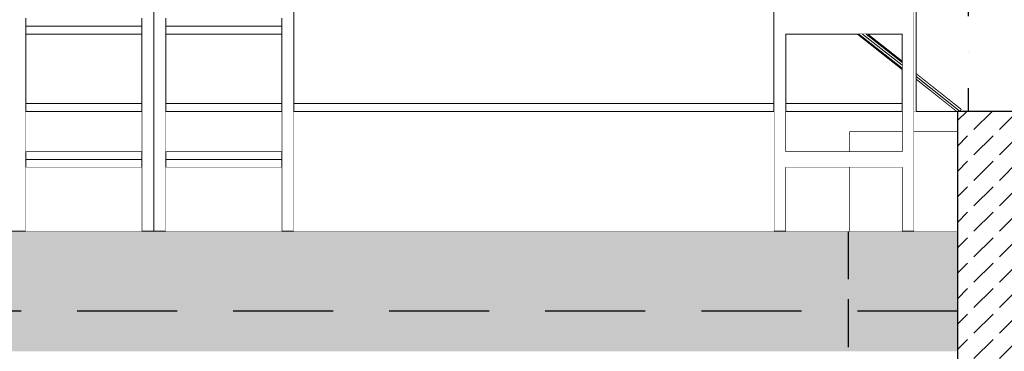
# Model space of a CAD drawing. Header units: millimetres. Extents: x -12989 to 381814, y -50461 to 30884.
# Tile 85 of 111: x 375915 to 378376, y -46261 to -45431. Entities that reach past the tile are written whole.
import ezdxf
from ezdxf.enums import TextEntityAlignment as Align

# ---------------------------------------------------------------- set-up
doc = ezdxf.new("R2010")
doc.units = ezdxf.units.MM
doc.header["$MEASUREMENT"] = 0
for name, pattern in [('Krawędzie ukryte', [170, 120, -50]), ('Kropki i Kreski', [360, 180, -90, 0, -90]), ('Przerywana długa', [390, 250, -140]), ('Wipeout_Contour', [1000, 0, -1000])]:
    doc.linetypes.add(name, pattern=pattern)
for name, color, linetype, lineweight in [('0_Nr_pióra__21', 7, 'Continuous', 25), ('A__STROPY_Nr_pióra__27', 7, 'Continuous', 25), ('A__STROPY_Nr_pióra__49', 7, 'Continuous', 15), ('AS_Belki.Import IFC_Nr_pióra__88', 7, 'Continuous', 13), ('AS_Belki.Import IFC_Nr_pióra__90', 7, 'Continuous', 13), ('Nowe_A__SCIANY_Nr_pióra__27', 7, 'Continuous', 25), ('Nowe_A__SCIANY_Nr_pióra__87', 7, 'Continuous', 13), ('Nowe_A_WN_WYPOSAZENIE_Nr_pióra__24', 7, 'Continuous', 15), ('Nowe_A_WN_WYPOSAZENIE_Nr_pióra__4', 7, 'Continuous', 13), ('Nowe_A_WYM_Nr_pióra__1', 7, 'Continuous', 13), ('Nowe_A_WYM_Nr_pióra__45', 7, 'Continuous', 15), ('Nowe_A_WYM_Nr_pióra__85', 7, 'Continuous', 13), ('Nowe_Warstwa IFC.Import IFC_Nr_pióra__1', 7, 'Continuous', 13), ('Nowe_Warstwa IFC.Import IFC_Nr_pióra__25', 7, 'Continuous', 25), ('Posadowienie płytkie.Import IFC_Nr_pióra__4', 7, 'Continuous', 13)]:
    doc.layers.add(name, color=color, linetype=linetype, lineweight=lineweight)
for name, color, linetype in [('A__STROPY', 7, 'Continuous'), ('AS_Belki.Import IFC', 7, 'Continuous'), ('Nowe_A__SCIANY', 7, 'Continuous'), ('Nowe_A_WN_WYPOSAZENIE', 7, 'Continuous'), ('Nowe_A_WYM', 7, 'Continuous'), ('Nowe_Warstwa IFC.Import IFC', 7, 'Continuous'), ('Posadowienie płytkie.Import IFC', 7, 'Continuous')]:
    doc.layers.add(name, color=color, linetype=linetype)
for name, color, linetype, lineweight, true_color in [('A__STROPY_Nr_pióra__170', 7, 'Continuous', 5, 0x6a6a6a), ('A__STROPY_Nr_pióra__178', 7, 'Continuous', 5, 0x6a6a6a), ('Nowe_A__SCIANY_Nr_pióra__169', 7, 'Continuous', 5, 0x6a6a6a)]:
    doc.layers.add(name, color=color, linetype=linetype, lineweight=lineweight, true_color=true_color)
doc.styles.add('STYL_AUTOMATYCZNY_1', font='arial.ttf')
doc.styles.add('STYL_AUTOMATYCZNY_4', font='arial.ttf')
doc.dimstyles.new('STYL_AUTOMATYCZNY__2', dxfattribs={"dimtxt": 139.999998, "dimasz": 57, "dimexe": 0.18, "dimexo": 0.0625, "dimgap": 0, "dimtad": 1, "dimdec": 0, "dimlfac": 0.1, "dimzin": 0, "dimdsep": 46, "dimtxsty": 'STYL_AUTOMATYCZNY_4', "dimblk": 'ARROWHEAD_6', "dimblk1": 'ARROWHEAD_6', "dimblk2": 'ARROWHEAD_6', "dimcen": 0.09, "dimse1": 1, "dimse2": 1, "dimclrd": 7, "dimclre": 7, "dimclrt": 7, "dimadec": 0, "dimazin": 0, "dimtfac": 1, "dimtdec": 4, "dimtmove": 0, "dimatfit": 3, "dimfxl": 0, "dimtolj": 1, "dimtzin": 0, "dimarcsym": 0})
pattern_1 = [(45, (363535.4, -45960.59), (-63.6396, 63.6396), [67.5, -22.5]), (45, (363535.4, -45896.95), (-63.6396, 63.6396), [67.5, -22.5])]

# ---------------------------------------------------------------- blocks, each defined once
blk = doc.blocks.new('ElemPrzekroju_3_1', base_point=(363535.4, -45960.6))
at = {"color": 254, "linetype": 'Wipeout_Contour', "lineweight": 0, "ltscale": 1899305.115958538}
blk.add_wipeout([(377016.4, -44680.6), (376600, -44680.6), (376600, -45640.6), (377800, -45640.6), (377800, -45301.9)], dxfattribs=at).dxf.layer = 'Nowe_A__SCIANY'
at = {"color": 254, "linetype": 'Wipeout_Contour', "lineweight": 0, "ltscale": 1515295.932374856}
blk.add_wipeout([(376220, -45467.3), (375930, -45467.3), (375930, -45640.6), (376220, -45640.6)], dxfattribs=at).dxf.layer = 'Nowe_A__SCIANY'
at = {"color": 254, "linetype": 'Wipeout_Contour', "lineweight": 0, "ltscale": 1516685.782685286}
blk.add_wipeout([(376280, -45467.3), (376280, -45640.6), (376570, -45640.6), (376570, -45467.3)], dxfattribs=at).dxf.layer = 'Nowe_A__SCIANY'
at = {"color": 254, "linetype": 'Wipeout_Contour', "lineweight": 0, "ltscale": 1903584.768864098}
blk.add_wipeout([(377830, -45467.3), (377830, -45640.6), (378120, -45640.6), (378120, -45555.6), (378008.7, -45467.3)], dxfattribs=at).dxf.layer = 'Nowe_A__SCIANY'
at = {"color": 254, "linetype": 'Wipeout_Contour', "lineweight": 0, "ltscale": 1142454.110242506}
blk.add_wipeout([(378034.4, -45467.3), (378120, -45535.1), (378120, -45467.3)], dxfattribs=at).dxf.layer = 'Nowe_A__SCIANY'
at = {"color": 254, "linetype": 'Wipeout_Contour', "lineweight": 0, "ltscale": 1515342.439331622}
blk.add_wipeout([(375930, -45660.6), (376220, -45660.6), (376220, -45640.6), (375930, -45640.6)], dxfattribs=at).dxf.layer = 'Nowe_A__SCIANY'
at = {"color": 254, "linetype": 'Wipeout_Contour', "lineweight": 0, "ltscale": 1516732.247180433}
blk.add_wipeout([(376280, -45640.6), (376280, -45660.6), (376570, -45660.6), (376570, -45640.6)], dxfattribs=at).dxf.layer = 'Nowe_A__SCIANY'
at = {"color": 254, "linetype": 'Wipeout_Contour', "lineweight": 0, "ltscale": 1519809.770891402}
blk.add_wipeout([(376600, -45660.6), (377800, -45660.6), (377800, -45640.6), (376600, -45640.6)], dxfattribs=at).dxf.layer = 'Nowe_A__SCIANY'
at = {"color": 254, "linetype": 'Wipeout_Contour', "lineweight": 0, "ltscale": 1522887.334027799}
blk.add_wipeout([(378120, -45640.6), (377830, -45640.6), (377830, -45660.6), (378120, -45660.6)], dxfattribs=at).dxf.layer = 'Nowe_A__SCIANY'
at = {"layer": 'Nowe_A__SCIANY_Nr_pióra__87', "color": 7, "linetype": 'Continuous', "lineweight": 13}
for p, q in [((376220, -45640.6), (375930, -45640.6)), ((376570, -45640.6), (376280, -45640.6)), ((377800, -45640.6), (376600, -45640.6)), ((378120, -45640.6), (377830, -45640.6))]:
    blk.add_line(p, q, dxfattribs=at)
blk = doc.blocks.new('ElemPrzekroju_17_1', base_point=(363535.4, -45960.6))
at = {"color": 254, "linetype": 'Wipeout_Contour', "lineweight": 0, "ltscale": 1522785.250285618}
blk.add_wipeout([(377830, -45447.3), (378120, -45447.3), (378120, -45427.3), (377830, -45427.3)], dxfattribs=at).dxf.layer = 'Nowe_A_WN_WYPOSAZENIE'
at = {"color": 254, "linetype": 'Wipeout_Contour', "lineweight": 0, "ltscale": 1522944.963033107}
blk.add_wipeout([(377830, -45780.6), (378120, -45780.6), (378120, -45760.6), (377830, -45760.6)], dxfattribs=at).dxf.layer = 'Nowe_A_WN_WYPOSAZENIE'
at = {"color": 254, "linetype": 'Wipeout_Contour', "lineweight": 0, "ltscale": 1521887.001496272}
blk.add_wipeout([(377800, -45960.6), (377830, -45960.6), (377830, -43780.6), (377800, -43780.6)], dxfattribs=at).dxf.layer = 'Nowe_A_WN_WYPOSAZENIE'
at = {"color": 254, "linetype": 'Wipeout_Contour', "lineweight": 0, "ltscale": 1523158.071331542}
blk.add_wipeout([(378120, -45960.6), (378150, -45960.6), (378150, -43780.6), (378120, -43780.6)], dxfattribs=at).dxf.layer = 'Nowe_A_WN_WYPOSAZENIE'
at = {"layer": 'Nowe_A_WN_WYPOSAZENIE_Nr_pióra__24', "color": 7, "linetype": 'Continuous', "lineweight": 15}
blk.add_line((378120, -45760.6), (377830, -45760.6), dxfattribs=at)
at = {"layer": 'Nowe_A_WN_WYPOSAZENIE_Nr_pióra__24', "color": 7, "linetype": 'Continuous', "lineweight": 15, "flags": 128}
for points in [[(377800, -43760.6), (377800, -43780.6), (377800, -45960.6)], [(378150, -43760.6), (378150, -43780.6), (378150, -45960.6)]]:
    blk.add_lwpolyline(points, dxfattribs=at)
at = {"color": 254, "linetype": 'Wipeout_Contour', "lineweight": 0, "ltscale": 1522794.800600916}
blk.add_wipeout([(377830, -45467.3), (378120, -45467.3), (378120, -45447.3), (377830, -45447.3)], dxfattribs=at).dxf.layer = 'Nowe_A_WN_WYPOSAZENIE'
at = {"color": 254, "linetype": 'Wipeout_Contour', "lineweight": 0, "ltscale": 1522954.582386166}
blk.add_wipeout([(377830, -45800.6), (378120, -45800.6), (378120, -45780.6), (377830, -45780.6)], dxfattribs=at).dxf.layer = 'Nowe_A_WN_WYPOSAZENIE'
at = {"layer": 'Nowe_A_WN_WYPOSAZENIE_Nr_pióra__24', "color": 7, "linetype": 'Continuous', "lineweight": 15}
for p, q in [((377830, -45467.3), (377830, -45760.6)), ((378120, -45467.3), (377830, -45467.3)), ((378120, -45467.3), (378120, -45760.6)), ((377830, -45800.6), (377830, -45960.6)), ((378120, -45800.6), (377830, -45800.6)), ((378120, -45800.6), (378120, -45960.6))]:
    blk.add_line(p, q, dxfattribs=at)
blk = doc.blocks.new('ElemPrzekroju_18_1', base_point=(363535.4, -45960.6))
at = {"color": 254, "linetype": 'Wipeout_Contour', "lineweight": 0, "ltscale": 1514340.334180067}
blk.add_wipeout([(375900, -45960.6), (375930, -45960.6), (375930, -43780.6), (375900, -43780.6)], dxfattribs=at).dxf.layer = 'Nowe_A_WN_WYPOSAZENIE'
at = {"color": 254, "linetype": 'Wipeout_Contour', "lineweight": 0, "ltscale": 1515611.314509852}
blk.add_wipeout([(376220, -45960.6), (376250, -45960.6), (376250, -43780.6), (376220, -43780.6)], dxfattribs=at).dxf.layer = 'Nowe_A_WN_WYPOSAZENIE'
at = {"color": 254, "linetype": 'Wipeout_Contour', "lineweight": 0, "ltscale": 1515249.445411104}
blk.add_wipeout([(375930, -45467.3), (376220, -45467.3), (376220, -45447.3), (375930, -45447.3)], dxfattribs=at).dxf.layer = 'Nowe_A_WN_WYPOSAZENIE'
at = {"color": 254, "linetype": 'Wipeout_Contour', "lineweight": 0, "ltscale": 1515410.022763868}
blk.add_wipeout([(375930, -45800.6), (376220, -45800.6), (376220, -45780.6), (375930, -45780.6)], dxfattribs=at).dxf.layer = 'Nowe_A_WN_WYPOSAZENIE'
at = {"layer": 'Nowe_A_WN_WYPOSAZENIE_Nr_pióra__4', "color": 7, "linetype": 'Continuous', "lineweight": 13}
for p, q in [((375930, -45467.3), (376220, -45467.3)), ((375930, -45960.6), (375930, -45800.6)), ((375930, -45800.6), (376220, -45800.6)), ((376220, -45960.6), (376220, -45800.6))]:
    blk.add_line(p, q, dxfattribs=at)
at = {"color": 254, "linetype": 'Wipeout_Contour', "lineweight": 0, "ltscale": 1515239.847538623}
blk.add_wipeout([(375930, -45447.3), (376220, -45447.3), (376220, -45427.3), (375930, -45427.3)], dxfattribs=at).dxf.layer = 'Nowe_A_WN_WYPOSAZENIE'
at = {"color": 254, "linetype": 'Wipeout_Contour', "lineweight": 0, "ltscale": 1515400.355519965}
blk.add_wipeout([(375930, -45780.6), (376220, -45780.6), (376220, -45760.6), (375930, -45760.6)], dxfattribs=at).dxf.layer = 'Nowe_A_WN_WYPOSAZENIE'
at = {"layer": 'Nowe_A_WN_WYPOSAZENIE_Nr_pióra__4', "color": 7, "linetype": 'Continuous', "lineweight": 13}
for p, q in [((375930, -45447.3), (375930, -45427.3)), ((376220, -45447.3), (376220, -45427.3)), ((375930, -45467.3), (375930, -45447.3)), ((375930, -45447.3), (376220, -45447.3)), ((375930, -45760.6), (375930, -45467.3)), ((376220, -45467.3), (376220, -45447.3)), ((376220, -45760.6), (376220, -45467.3)), ((375930, -45760.6), (376220, -45760.6)), ((375930, -45780.6), (375930, -45760.6)), ((376220, -45780.6), (376220, -45760.6)), ((375930, -45800.6), (375930, -45780.6)), ((375930, -45780.6), (376220, -45780.6)), ((376220, -45800.6), (376220, -45780.6))]:
    blk.add_line(p, q, dxfattribs=at)
blk = doc.blocks.new('ElemPrzekroju_19_1', base_point=(363535.4, -45960.6))
at = {"color": 254, "linetype": 'Wipeout_Contour', "lineweight": 0, "ltscale": 1515730.46969403}
blk.add_wipeout([(376250, -45960.6), (376280, -45960.6), (376280, -43780.6), (376250, -43780.6)], dxfattribs=at).dxf.layer = 'Nowe_A_WN_WYPOSAZENIE'
at = {"color": 254, "linetype": 'Wipeout_Contour', "lineweight": 0, "ltscale": 1517001.466612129}
blk.add_wipeout([(376570, -45960.6), (376600, -45960.6), (376600, -43780.6), (376570, -43780.6)], dxfattribs=at).dxf.layer = 'Nowe_A_WN_WYPOSAZENIE'
at = {"layer": 'Nowe_A_WN_WYPOSAZENIE_Nr_pióra__4', "color": 7, "linetype": 'Continuous', "lineweight": 13}
for p, q in [((376250, -45960.6), (376250, -43780.6)), ((376600, -45960.6), (376600, -43780.6))]:
    blk.add_line(p, q, dxfattribs=at)
at = {"color": 254, "linetype": 'Wipeout_Contour', "lineweight": 0, "ltscale": 1516639.338259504}
blk.add_wipeout([(376280, -45467.3), (376570, -45467.3), (376570, -45447.3), (376280, -45447.3)], dxfattribs=at).dxf.layer = 'Nowe_A_WN_WYPOSAZENIE'
at = {"color": 254, "linetype": 'Wipeout_Contour', "lineweight": 0, "ltscale": 1516799.768469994}
blk.add_wipeout([(376280, -45800.6), (376570, -45800.6), (376570, -45780.6), (376280, -45780.6)], dxfattribs=at).dxf.layer = 'Nowe_A_WN_WYPOSAZENIE'
at = {"layer": 'Nowe_A_WN_WYPOSAZENIE_Nr_pióra__4', "color": 7, "linetype": 'Continuous', "lineweight": 13}
for p, q in [((376280, -45467.3), (376570, -45467.3)), ((376280, -45960.6), (376280, -45800.6)), ((376280, -45800.6), (376570, -45800.6)), ((376570, -45960.6), (376570, -45800.6))]:
    blk.add_line(p, q, dxfattribs=at)
at = {"color": 254, "linetype": 'Wipeout_Contour', "lineweight": 0, "ltscale": 1516629.749182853}
blk.add_wipeout([(376280, -45447.3), (376570, -45447.3), (376570, -45427.3), (376280, -45427.3)], dxfattribs=at).dxf.layer = 'Nowe_A_WN_WYPOSAZENIE'
at = {"color": 254, "linetype": 'Wipeout_Contour', "lineweight": 0, "ltscale": 1516790.110083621}
blk.add_wipeout([(376280, -45780.6), (376570, -45780.6), (376570, -45760.6), (376280, -45760.6)], dxfattribs=at).dxf.layer = 'Nowe_A_WN_WYPOSAZENIE'
at = {"layer": 'Nowe_A_WN_WYPOSAZENIE_Nr_pióra__4', "color": 7, "linetype": 'Continuous', "lineweight": 13}
for p, q in [((376280, -45447.3), (376280, -45427.3)), ((376570, -45447.3), (376570, -45427.3)), ((376280, -45467.3), (376280, -45447.3)), ((376280, -45447.3), (376570, -45447.3)), ((376280, -45760.6), (376280, -45467.3)), ((376570, -45467.3), (376570, -45447.3)), ((376570, -45760.6), (376570, -45467.3)), ((376280, -45760.6), (376570, -45760.6)), ((376280, -45780.6), (376280, -45760.6)), ((376570, -45780.6), (376570, -45760.6)), ((376280, -45800.6), (376280, -45780.6)), ((376280, -45780.6), (376570, -45780.6)), ((376570, -45800.6), (376570, -45780.6))]:
    blk.add_line(p, q, dxfattribs=at)
blk = doc.blocks.new('ElemPrzekroju_87_1', base_point=(363535.4, -45960.6))
at = {"color": 254, "linetype": 'Wipeout_Contour', "lineweight": 0, "ltscale": 1495550.477204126}
blk.add_wipeout([(363818.5, -46160.6), (378258.5, -46160.6), (378258.5, -45960.6), (363818.5, -45960.6)], dxfattribs=at).dxf.layer = 'A__STROPY'
at = {"layer": 'A__STROPY_Nr_pióra__170', "linetype": 'Continuous', "lineweight": 5, "true_color": 0x6a6a6a}
h = blk.add_hatch(dxfattribs=at)
h.set_pattern_fill('Beton_0001', color=251, style=0, pattern_type=2)
h.set_pattern_definition(pattern_1)
h.paths.add_polyline_path([(363818.5, -46160.6), (378258.5, -46160.6), (378258.5, -45960.6), (363818.5, -45960.6)])
at = {"layer": 'A__STROPY_Nr_pióra__49', "color": 7, "linetype": 'Continuous', "lineweight": 15}
for p, q in [((377830, -45960.6), (377800, -45960.6)), ((378120, -45960.6), (377830, -45960.6)), ((378150, -45960.6), (378120, -45960.6)), ((378258.5, -45960.6), (378150, -45960.6))]:
    blk.add_line(p, q, dxfattribs=at)
at = {"layer": 'A__STROPY_Nr_pióra__49', "color": 7, "linetype": 'Continuous', "lineweight": 15, "flags": 128}
blk.add_lwpolyline([(377800, -45960.6), (365465.4, -45960.6), (365425.4, -45960.6), (363818.5, -45960.6)], dxfattribs=at)
at = {"color": 254, "linetype": 'Wipeout_Contour', "lineweight": 0, "ltscale": 1495624.49958353}
blk.add_wipeout([(363818.5, -46160.6), (363818.5, -46260.6), (378258.5, -46260.6), (378258.5, -46160.6)], dxfattribs=at).dxf.layer = 'A__STROPY'
at = {"layer": 'A__STROPY_Nr_pióra__178', "linetype": 'Continuous', "lineweight": 5, "true_color": 0x6a6a6a}
h = blk.add_hatch(dxfattribs=at)
h.set_pattern_fill('Chudy_beton_B15_I_WSC_0001', color=251, style=0, pattern_type=2)
h.set_pattern_definition([(0, (363535.4, -45960.6), (0, 233.827), [14.625, -120.375]), (0, (363602.9, -45843.68), (0, 233.827), [14.625, -120.375]), (60, (363535.4, -45960.6), (-202.5, 116.9134), [14.625, -120.375]), (60, (363670.4, -45960.6), (-202.5, 116.9134), [14.625, -120.375]), (120, (363550.03, -45960.6), (202.5, 116.9134), [14.625, -120.375]), (120, (363685.03, -45960.6), (202.5, 116.9134), [14.625, -120.375]), (0, (363535.404, -45938.09), (0, 45), [0, -45, 0, -67.5]), (45, (363557.904, -45938.09), (-31.8198, 31.8198), [0, -33.75, 0, -56.25])])
h.paths.add_polyline_path([(363818.5, -46160.6), (363818.5, -46260.6), (378258.5, -46260.6), (378258.5, -46160.6)])
at = {"layer": 'A__STROPY_Nr_pióra__27', "color": 7, "linetype": 'Przerywana długa', "lineweight": 25}
blk.add_line((378258.5, -46160.6), (363818.5, -46160.6), dxfattribs=at)
blk = doc.blocks.new('ElemPrzekroju_101_1', base_point=(363535.4, -45960.6))
at = {"color": 254, "linetype": 'Wipeout_Contour', "lineweight": 0, "ltscale": 1523190.220616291}
blk.add_wipeout([(378012.4, -45467.3), (378120, -45552.6), (378120, -45545.4), (378021.5, -45467.3)], dxfattribs=at).dxf.layer = 'AS_Belki.Import IFC'
at = {"color": 254, "linetype": 'Wipeout_Contour', "lineweight": 0, "ltscale": 1523807.563772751}
blk.add_wipeout([(378268.9, -45656.2), (378155.2, -45566), (378155.2, -45573.2), (378265.4, -45660.6)], dxfattribs=at).dxf.layer = 'AS_Belki.Import IFC'
at = {"color": 254, "linetype": 'Wipeout_Contour', "lineweight": 0, "ltscale": 1523178.713257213}
blk.add_wipeout([(378008.7, -45467.3), (378120, -45555.6), (378120, -45552.6), (378012.4, -45467.3)], dxfattribs=at).dxf.layer = 'AS_Belki.Import IFC'
at = {"color": 254, "linetype": 'Wipeout_Contour', "lineweight": 0, "ltscale": 1523810.022192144}
blk.add_wipeout([(378269.6, -45655.3), (378155.2, -45564.7), (378155.2, -45566), (378268.9, -45656.2)], dxfattribs=at).dxf.layer = 'AS_Belki.Import IFC'
at = {"color": 254, "linetype": 'Wipeout_Contour', "lineweight": 0, "ltscale": 1523206.566271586}
blk.add_wipeout([(378021.5, -45467.3), (378120, -45545.4), (378120, -45538.1), (378030.7, -45467.3)], dxfattribs=at).dxf.layer = 'AS_Belki.Import IFC'
at = {"color": 254, "linetype": 'Wipeout_Contour', "lineweight": 0, "ltscale": 1523797.351235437}
blk.add_wipeout([(378265.4, -45660.6), (378155.2, -45573.2), (378155.2, -45580.4), (378256.3, -45660.6)], dxfattribs=at).dxf.layer = 'AS_Belki.Import IFC'
at = {"layer": 'AS_Belki.Import IFC_Nr_pióra__90', "color": 7, "linetype": 'Continuous', "lineweight": 13}
blk.add_line((378268.9, -45656.2), (378269.6, -45655.3), dxfattribs=at)
at = {"color": 254, "linetype": 'Wipeout_Contour', "lineweight": 0, "ltscale": 1523218.186285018}
blk.add_wipeout([(378034.4, -45467.3), (378030.7, -45467.3), (378120, -45538.1), (378120, -45535.1)], dxfattribs=at).dxf.layer = 'AS_Belki.Import IFC'
at = {"color": 254, "linetype": 'Wipeout_Contour', "lineweight": 0, "ltscale": 1523787.571232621}
blk.add_wipeout([(378155.2, -45580.4), (378155.2, -45581.8), (378254.6, -45660.6), (378256.3, -45660.6)], dxfattribs=at).dxf.layer = 'AS_Belki.Import IFC'
at = {"layer": 'AS_Belki.Import IFC_Nr_pióra__90', "color": 7, "linetype": 'Continuous', "lineweight": 13}
for p, q in [((378120, -45555.6), (378008.7, -45467.3)), ((378120, -45552.6), (378012.4, -45467.3)), ((378120, -45545.4), (378021.5, -45467.3)), ((378120, -45538.1), (378030.7, -45467.3)), ((378120, -45535.1), (378034.4, -45467.3)), ((378269.6, -45655.3), (378155.2, -45564.7)), ((378268.9, -45656.2), (378155.2, -45566)), ((378265.4, -45660.6), (378155.2, -45573.2)), ((378256.3, -45660.6), (378155.2, -45580.4)), ((378155.2, -45581.8), (378254.6, -45660.6)), ((378265.4, -45660.6), (378268.9, -45656.2))]:
    blk.add_line(p, q, dxfattribs=at)
blk = doc.blocks.new('ElemPrzekroju_109_1', base_point=(363535.4, -45960.6))
at = {"color": 254, "linetype": 'Wipeout_Contour', "lineweight": 0, "ltscale": 6850611.265496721}
blk.add_wipeout([(378375.6, -40323.3), (378155.2, -40264.3), (378155.2, -40335.2), (378235.4, -40335.2), (378235.4, -40435.2), (378155.2, -40435.2), (378155.2, -41838), (378193.6, -41860.6), (378341.3, -41860.6), (378329.2, -41868.6), (378235.4, -41942.9), (378235.4, -41960.6), (378213.1, -41960.6), (378155.2, -42006.5), (378155.2, -45564.7), (378269.6, -45655.3), (378265.4, -45660.6), (378375.6, -45660.6)], dxfattribs=at).dxf.layer = 'AS_Belki.Import IFC'
at = {"color": 254, "linetype": 'Wipeout_Contour', "lineweight": 0, "ltscale": 1142795.454881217}
blk.add_wipeout([(378254.6, -45660.6), (378155.2, -45581.8), (378155.2, -45660.6)], dxfattribs=at).dxf.layer = 'AS_Belki.Import IFC'
at = {"color": 254, "linetype": 'Wipeout_Contour', "lineweight": 0, "ltscale": 2284083.877032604}
blk.add_wipeout([(378155.2, -41960.6), (378145.4, -41960.6), (378145.4, -43760.6), (378150, -43760.6), (378150, -45660.6), (378155.2, -45660.6)], dxfattribs=at).dxf.layer = 'AS_Belki.Import IFC'
at = {"layer": 'AS_Belki.Import IFC_Nr_pióra__88', "color": 7, "linetype": 'Continuous', "lineweight": 13}
for p, q in [((378155.2, -45660.6), (378155.2, -41960.6)), ((378150, -45660.6), (378155.2, -45660.6))]:
    blk.add_line(p, q, dxfattribs=at)
blk = doc.blocks.new('ElemPrzekroju_136_1', base_point=(363535.4, -45960.6))
at = {"color": 254, "linetype": 'Wipeout_Contour', "lineweight": 0, "ltscale": 1523242.7568612}
blk.add_wipeout([(378120, -45710.6), (377988.5, -45710.6), (377988.5, -45760.6), (378120, -45760.6)], dxfattribs=at).dxf.layer = 'Posadowienie płytkie.Import IFC'
at = {"color": 254, "linetype": 'Wipeout_Contour', "lineweight": 0, "ltscale": 1523886.566379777}
blk.add_wipeout([(378258.5, -45710.6), (378150, -45710.6), (378150, -45960.6), (378258.5, -45960.6)], dxfattribs=at).dxf.layer = 'Posadowienie płytkie.Import IFC'
at = {"color": 254, "linetype": 'Wipeout_Contour', "lineweight": 0, "ltscale": 1523312.553955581}
blk.add_wipeout([(378120, -45800.6), (377988.5, -45800.6), (377988.5, -45960.6), (378120, -45960.6)], dxfattribs=at).dxf.layer = 'Posadowienie płytkie.Import IFC'
at = {"layer": 'Posadowienie płytkie.Import IFC_Nr_pióra__4', "color": 7, "linetype": 'Continuous', "lineweight": 13}
for p, q in [((377988.5, -45710.6), (378120, -45710.6)), ((377988.5, -45760.6), (377988.5, -45710.6)), ((378150, -45710.6), (378258.5, -45710.6)), ((377988.5, -45960.6), (377988.5, -45800.6))]:
    blk.add_line(p, q, dxfattribs=at)
blk = doc.blocks.new('Standardowy znacznik osi[7]_1', base_point=(378285.4, -35960.6))
at = {"layer": 'Nowe_Warstwa IFC.Import IFC_Nr_pióra__25', "color": 7, "linetype": 'Kropki i Kreski', "lineweight": 25}
blk.add_line((378285.4, -36960.6), (378285.4, -48960.6), dxfattribs=at)
at = {"layer": 'Nowe_Warstwa IFC.Import IFC_Nr_pióra__1', "color": 7, "lineweight": 13, "style": 'STYL_AUTOMATYCZNY_1'}
for tag, p in [('AC_MarkerText_1_0', (378285.4, -35623.1)), ('AC_MarkerText_1_1', (378285.4, -50123.1))]:
    blk.add_attdef(tag, text='', height=175, rotation=360, dxfattribs=at).set_placement(p, align=Align.TOP_CENTER)
blk = doc.blocks.new('ElemPrzekroju_139_1', base_point=(363535.4, -45960.6))
at = {"color": 254, "linetype": 'Wipeout_Contour', "lineweight": 0, "ltscale": 1515371.391475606}
blk.add_wipeout([(375930, -45760.6), (376220, -45760.6), (376220, -45660.6), (375930, -45660.6)], dxfattribs=at).dxf.layer = 'Nowe_A__SCIANY'
at = {"color": 254, "linetype": 'Wipeout_Contour', "lineweight": 0, "ltscale": 1516761.172261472}
blk.add_wipeout([(376280, -45760.6), (376570, -45760.6), (376570, -45660.6), (376280, -45660.6)], dxfattribs=at).dxf.layer = 'Nowe_A__SCIANY'
at = {"color": 254, "linetype": 'Wipeout_Contour', "lineweight": 0, "ltscale": 1519886.914784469}
blk.add_wipeout([(376600, -45960.6), (377800, -45960.6), (377800, -45660.6), (376600, -45660.6)], dxfattribs=at).dxf.layer = 'Nowe_A__SCIANY'
at = {"color": 254, "linetype": 'Wipeout_Contour', "lineweight": 0, "ltscale": 2284400.832252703}
blk.add_wipeout([(377830, -45760.6), (377988.5, -45760.6), (377988.5, -45710.6), (378120, -45710.6), (378120, -45660.6), (377830, -45660.6)], dxfattribs=at).dxf.layer = 'Nowe_A__SCIANY'
at = {"color": 254, "linetype": 'Wipeout_Contour', "lineweight": 0, "ltscale": 1523814.41782662}
blk.add_wipeout([(378150, -45660.6), (378150, -45710.6), (378258.5, -45710.6), (378258.5, -45660.6)], dxfattribs=at).dxf.layer = 'Nowe_A__SCIANY'
at = {"color": 254, "linetype": 'Wipeout_Contour', "lineweight": 0, "ltscale": 1515453.609869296}
blk.add_wipeout([(375930, -45800.6), (375930, -45960.6), (376220, -45960.6), (376220, -45800.6)], dxfattribs=at).dxf.layer = 'Nowe_A__SCIANY'
at = {"color": 254, "linetype": 'Wipeout_Contour', "lineweight": 0, "ltscale": 1516843.315532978}
blk.add_wipeout([(376570, -45800.6), (376280, -45800.6), (376280, -45960.6), (376570, -45960.6)], dxfattribs=at).dxf.layer = 'Nowe_A__SCIANY'
at = {"color": 254, "linetype": 'Wipeout_Contour', "lineweight": 0, "ltscale": 1522736.780552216}
blk.add_wipeout([(377830, -45800.6), (377830, -45960.6), (377988.5, -45960.6), (377988.5, -45800.6)], dxfattribs=at).dxf.layer = 'Nowe_A__SCIANY'
at = {"layer": 'Nowe_A__SCIANY_Nr_pióra__87', "color": 7, "linetype": 'Continuous', "lineweight": 13}
for p, q in [((375930, -45660.6), (376220, -45660.6)), ((376280, -45660.6), (376570, -45660.6)), ((376600, -45660.6), (377800, -45660.6)), ((377830, -45660.6), (378120, -45660.6)), ((378155.2, -45660.6), (378258.5, -45660.6))]:
    blk.add_line(p, q, dxfattribs=at)
blk = doc.blocks.new('ElemPrzekroju_141_1', base_point=(363535.4, -45960.6))
at = {"color": 254, "linetype": 'Wipeout_Contour', "lineweight": 0, "ltscale": 1524666.457183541}
blk.add_wipeout([(378258.5, -45660.6), (378258.5, -46860.6), (378438.5, -46860.6), (378438.5, -45660.6)], dxfattribs=at).dxf.layer = 'Nowe_A__SCIANY'
at = {"layer": 'Nowe_A__SCIANY_Nr_pióra__169', "linetype": 'Continuous', "lineweight": 5, "true_color": 0x6a6a6a}
h = blk.add_hatch(dxfattribs=at)
h.set_pattern_fill('Beton_0001', color=251, style=0, pattern_type=2)
h.set_pattern_definition(pattern_1)
h.paths.add_polyline_path([(378258.5, -45660.6), (378258.5, -46860.6), (378438.5, -46860.6), (378438.5, -45660.6)])
at = {"layer": 'Nowe_A__SCIANY_Nr_pióra__27', "color": 7, "linetype": 'Continuous', "lineweight": 25}
for p, q in [((378258.5, -45660.6), (378258.5, -45960.6)), ((378405.4, -45660.6), (378258.5, -45660.6))]:
    blk.add_line(p, q, dxfattribs=at)
at = {"layer": 'Nowe_A__SCIANY_Nr_pióra__27', "color": 7, "linetype": 'Continuous', "lineweight": 25, "flags": 128}
blk.add_lwpolyline([(378258.5, -45960.6), (378258.5, -46160.6), (378258.5, -46260.6), (378258.5, -46720.6), (378258.5, -46860.6)], dxfattribs=at)
blk = doc.blocks.new('*D227', base_point=(363535.4, -45960.6))
at = {"layer": 'Nowe_A_WYM_Nr_pióra__45', "color": 7, "linetype": 'Continuous', "lineweight": 15}
for p, q in [((371350.9, -45930.6), (371410.9, -45990.6)), ((371350.9, -47230.6), (371410.9, -47290.6))]:
    blk.add_line(p, q, dxfattribs=at)
at = {"layer": 'Nowe_A_WYM_Nr_pióra__85', "color": 7, "linetype": 'Continuous', "lineweight": 13}
for p, q in [((371437.2, -45960.6), (371324.7, -45960.6)), ((371380.9, -47260.6), (371380.9, -45960.6)), ((371437.2, -47260.6), (371324.7, -47260.6)), ((371380.9, -47305.6), (371380.9, -47260.6))]:
    blk.add_line(p, q, dxfattribs=at)
at = {"layer": 'Nowe_A_WYM_Nr_pióra__1', "color": 7, "lineweight": 13, "insert": (371352.9, -46770.8), "char_height": 140, "attachment_point": 7, "rotation": 90, "style": 'STYL_AUTOMATYCZNY_4'}
blk.add_mtext('\\A1;{\\pql;\\fArial|b0|i0|c238|p0;\\W1.000000;130}', dxfattribs=at)
blk = doc.blocks.new('ARROWHEAD_6')
at = {"color": 0, "linetype": 'Continuous', "lineweight": 0}
for p, q in [((-0.5, -0.5), (0.5, 0.5)), ((0, 0), (-1, 0))]:
    blk.add_line(p, q, dxfattribs=at)
blk = doc.blocks.new('*D228', base_point=(363535.4, -45960.6))
at = {"layer": 'Nowe_A_WYM_Nr_pióra__45', "color": 7, "linetype": 'Continuous', "lineweight": 15}
for p, q in [((371410.9, -38783.8), (371350.9, -38723.8)), ((371350.9, -45930.6), (371410.9, -45990.6))]:
    blk.add_line(p, q, dxfattribs=at)
at = {"layer": 'Nowe_A_WYM_Nr_pióra__85', "color": 7, "linetype": 'Continuous', "lineweight": 13}
for p, q in [((371380.9, -38753.8), (371380.9, -38708.8)), ((371437.2, -38753.8), (371324.7, -38753.8)), ((371380.9, -45960.6), (371380.9, -38753.8)), ((371437.2, -45960.6), (371324.7, -45960.6))]:
    blk.add_line(p, q, dxfattribs=at)
at = {"layer": 'Nowe_A_WYM_Nr_pióra__1', "color": 7, "lineweight": 13, "insert": (371352.9, -42517.4), "char_height": 140, "attachment_point": 7, "rotation": 90, "style": 'STYL_AUTOMATYCZNY_4'}
blk.add_mtext('\\A1;{\\pql;\\fArial|b0|i0|c238|p0;\\W1.000000;721}', dxfattribs=at)

msp = doc.modelspace()

# ---------------------------------------------------------------- block references
at = {"layer": 'Nowe_A__SCIANY', "lineweight": 0}
msp.add_blockref('ElemPrzekroju_3_1', (363535.4, -45960.6), dxfattribs=at)

# ---------------------------------------------------------------- next in the draw order: block references
at = {"layer": 'Nowe_A_WN_WYPOSAZENIE', "lineweight": 0}
for name in ['ElemPrzekroju_18_1', 'ElemPrzekroju_17_1']:
    msp.add_blockref(name, (363535.4, -45960.6), dxfattribs=at)

# ---------------------------------------------------------------- next in the draw order: block references
msp.add_blockref('ElemPrzekroju_19_1', (363535.4, -45960.6), dxfattribs=at)

# ---------------------------------------------------------------- next in the draw order: block references
at = {"layer": 'A__STROPY', "lineweight": 0}
msp.add_blockref('ElemPrzekroju_87_1', (363535.4, -45960.6), dxfattribs=at)
at = {"layer": 'AS_Belki.Import IFC', "lineweight": 0}
msp.add_blockref('ElemPrzekroju_101_1', (363535.4, -45960.6), dxfattribs=at)

# ---------------------------------------------------------------- next in the draw order: block references
msp.add_blockref('ElemPrzekroju_109_1', (363535.4, -45960.6), dxfattribs=at)
at = {"layer": 'Posadowienie płytkie.Import IFC', "lineweight": 0}
msp.add_blockref('ElemPrzekroju_136_1', (363535.4, -45960.6), dxfattribs=at)

# ---------------------------------------------------------------- next in the draw order: linework, layer by layer
at = {"layer": '0_Nr_pióra__21', "color": 7, "linetype": 'Krawędzie ukryte', "lineweight": 25}
msp.add_lwpolyline([(377985.4, -45960.6), (377985.4, -46860.6)], dxfattribs=at)

# ---------------------------------------------------------------- next in the draw order: block references
at = {"layer": 'Nowe_Warstwa IFC.Import IFC', "color": 7, "linetype": 'Continuous', "lineweight": 13}
msp.add_blockref('Standardowy znacznik osi[7]_1', (378285.4, -35960.6), dxfattribs=at)

# ---------------------------------------------------------------- next in the draw order: block references
at = {"layer": 'Nowe_A__SCIANY', "lineweight": 0}
msp.add_blockref('ElemPrzekroju_139_1', (363535.4, -45960.6), dxfattribs=at)

# ---------------------------------------------------------------- next in the draw order: block references
msp.add_blockref('ElemPrzekroju_141_1', (363535.4, -45960.6), dxfattribs=at)

# ---------------------------------------------------------------- next in the draw order: dimensions: what is measured, and where the dimension line sits
at = {"layer": 'Nowe_A_WYM', "color": 7, "linetype": 'Continuous', "lineweight": 13}
for base, p1, p2, picture, middle in [((371380.9, -38753.8), (381359.7, -45960.6), (371035.4, -38753.8), '*D228', (371282.9, -42357.5)), ((371380.9, -45960.6), (381359.7, -47260.6), (381359.7, -45960.6), '*D227', (371282.9, -46610.9))]:
    dim = msp.add_linear_dim(base=base, p1=p1, p2=p2, angle=90, dimstyle='STYL_AUTOMATYCZNY__2', dxfattribs=at)
    dim.commit()
    dim.dimension.update_dxf_attribs({"geometry": picture, "text_midpoint": middle, "dimtype": 160, "text_rotation": 90})

doc.saveas('drawing.dxf')
